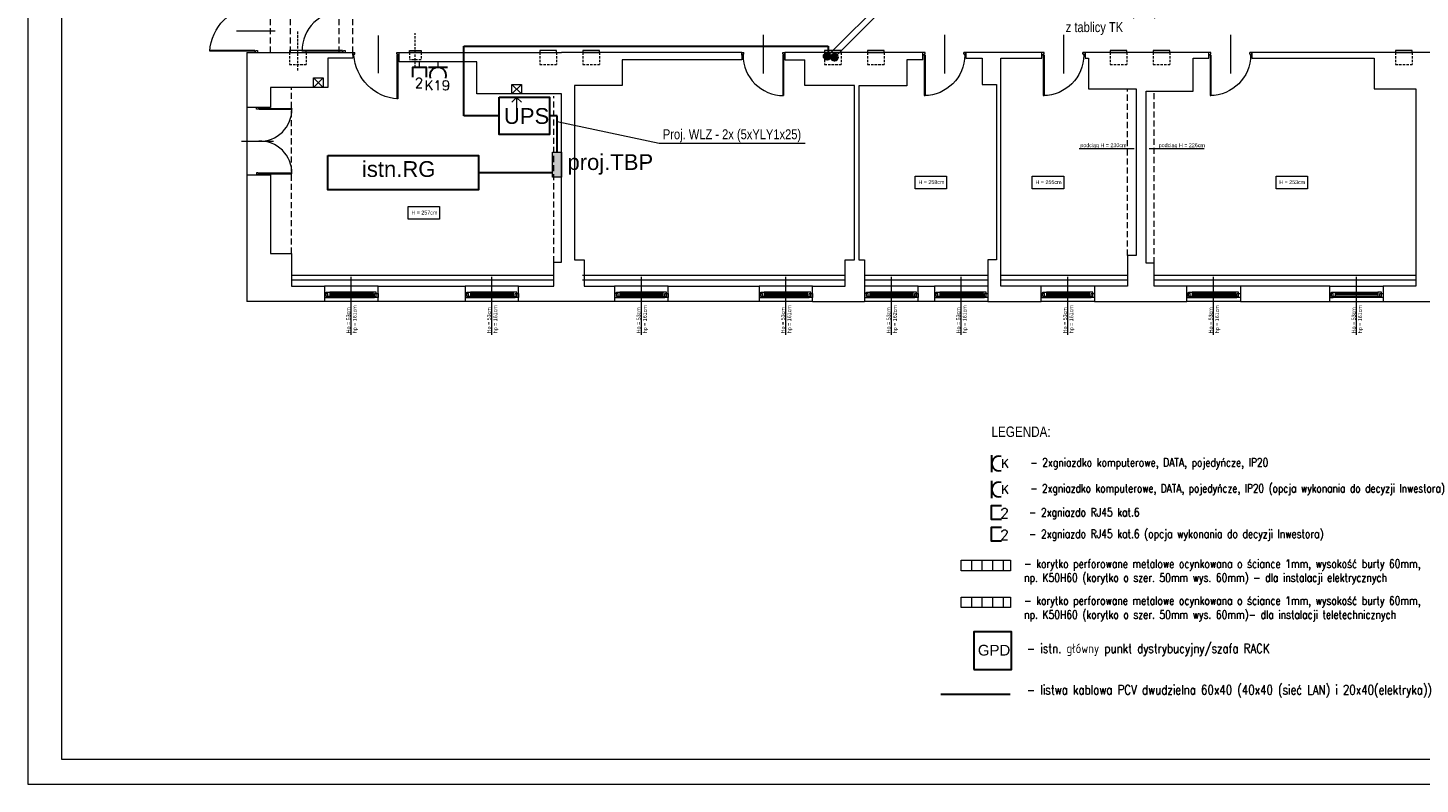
# Model space of a CAD drawing. Header units: millimetres. Extents: x 1468 to 6168, y 2353 to 26545.
# Tile 1 of 29: x 1468 to 4381, y 2353 to 3935. Entities that reach past the tile are written whole.
import ezdxf
from ezdxf.enums import TextEntityAlignment as Align

# ---------------------------------------------------------------- set-up
doc = ezdxf.new("R2010")
doc.units = ezdxf.units.MM
doc.linetypes.add('HIDDENX2', pattern=[19.05, 12.7, -6.35])
doc.linetypes.add('JIS_02_2.0', pattern=[3, 2, -1])
doc.layers.get('0').update_dxf_attribs({"lineweight": 0})
for name, color, linetype, lineweight in [('+ INSTALACJE', 7, 'Continuous', 0), ('+ okna', 7, 'Continuous', 0), ('+ podciąg', 7, 'JIS_02_2.0', 0), ('+ ściany', 7, 'Continuous', 0), ('+okna', 7, 'Continuous', 0), ('+WENTYLACJA', 7, 'Continuous', 0), ('+widok', 7, 'Continuous', 0), ('E_korytka elektryka', 10, 'Continuous', 0), ('EL_Access_point', 170, 'Continuous', 30), ('EL_GNIAZDKA', 10, 'Continuous', 30), ('EL_GNIAZDKA_TXT', 10, 'Continuous', 25), ('EL_PEL', 170, 'Continuous', 30), ('EL_PEL_TEKST', 170, 'Continuous', 25), ('EL_TABLICE', 10, 'Continuous', 0), ('elektryka', 10, 'Continuous', 30), ('opis (model)', 7, 'Continuous', 0), ('SNW_TXT', 255, 'Continuous', 20), ('STRZAŁKI', 10, 'Continuous', 0)]:
    doc.layers.add(name, color=color, linetype=linetype, lineweight=lineweight)
doc.layers.add('EL_OBRAMOWANIE', color=80, linetype='Continuous', lineweight=0, plot=False)
doc.layers.add('EL_POMOC', color=10, linetype='Continuous', lineweight=0, plot=False)
doc.styles.add('BPLL Arial', font='arial.ttf', dxfattribs={"width": 0.8})
doc.styles.add('ROMANS', font='ROMANS', dxfattribs={"width": 0.7})
doc.styles.get("Standard").update_dxf_attribs({"font": 'arial.ttf'})

# ---------------------------------------------------------------- blocks, each defined once
blk = doc.blocks.new('100')
at = {"color": 0}
for p, q in [((-55, 36.3), (-55, -44.7)), ((-95.5, -0.6), (-100, -0.6)), ((-100, -6), (-100, -0.6)), ((-95.5, -6), (-100, -6)), ((-95.5, -4.2), (-97.3, -4.2)), ((-97.3, -6), (-97.3, -4.2)), ((-97.3, -6), (-97.3, -100.6)), ((-95.5, -4.2), (-95.5, -0.6)), ((-95.5, -6), (-95.5, -100.6)), ((0, -0.6), (-4.5, -0.6)), ((-4.5, -4.2), (-4.5, -0.6)), ((-2.7, -4.2), (-4.5, -4.2)), ((-2.7, -6), (-2.7, -4.2)), ((0, -6), (-2.7, -6)), ((0, -6), (0, -0.6)), ((-97.3, -100.6), (-95.5, -100.6))]:
    blk.add_line(p, q, dxfattribs=at)
blk.add_arc((-103.7, 0.4), 101.2, 273.5997, 356.4003, dxfattribs=at)
blk = doc.blocks.new('DR')
at = {"color": 0}
for p, q in [((-5.4, -4.5), (-5.4, 0)), ((0, -4.5), (0, 0)), ((-5.4, -2.7), (-90, -2.7)), ((-90, -2.7), (-90, -4.5)), ((-5.4, -4.5), (-90, -4.5)), ((-5.4, -2.7), (-3.6, -2.7)), ((-3.6, -4.5), (-3.6, -2.7)), ((-3.6, -4.5), (0, -4.5)), ((-5.4, -87.3), (-5.4, -90.7)), ((-5.4, -87.3), (-3.6, -87.3)), ((-3.6, -87.3), (-3.6, -85.5)), ((-3.6, -85.5), (0, -85.5)), ((0, -85.5), (0, -92.5)), ((35.1, -89), (-45.9, -89)), ((-5.4, -90.7), (-3.6, -90.7)), ((-3.6, -90.7), (-3.6, -92.5)), ((-3.6, -92.5), (0, -92.5)), ((-5.4, -173.5), (-90, -173.5)), ((-90, -175.3), (-90, -173.5)), ((-5.4, -173.5), (-5.4, -178)), ((-3.6, -173.5), (-3.6, -175.3)), ((-3.6, -173.5), (0, -173.5)), ((0, -173.5), (0, -178)), ((-5.4, -175.3), (-90, -175.3)), ((-5.4, -175.3), (-3.6, -175.3)), ((-5.4, -178), (0, -178))]:
    blk.add_line(p, q, dxfattribs=at)
for centre, start, end in [((-5.4, -2.7), 180, 270), ((-5.4, -175.3), 90, 180)]:
    blk.add_arc(centre, 84.6, start, end, dxfattribs=at)
blk = doc.blocks.new('drzwi')
at = {"color": 0}
for p, q in [((-45, 42.3), (-45, -38.7)), ((-90, 5.4), (-85.5, 5.4)), ((-90, 0), (-90, 5.4)), ((-90, 0), (-87.3, 0)), ((-87.3, 0), (-87.3, 1.8)), ((-87.3, 1.8), (-85.5, 1.8)), ((-85.5, 1.8), (-85.5, 5.4)), ((-4.5, 5.4), (0, 5.4)), ((-4.5, 1.8), (-4.5, 5.4)), ((-4.5, 1.8), (-2.7, 1.8)), ((-4.5, 0), (-4.5, -84.6)), ((-4.5, 0), (0, 0)), ((-2.7, 0), (-2.7, 1.8)), ((-2.7, 0), (-2.7, -84.6)), ((0, 0), (0, 5.4)), ((-2.7, -84.6), (-4.5, -84.6))]:
    blk.add_line(p, q, dxfattribs=at)
blk.add_arc((-2.7, 0), 84.6, 180, 270, dxfattribs=at)

msp = doc.modelspace()

# ---------------------------------------------------------------- hatches: boundary and pattern name
at = {"layer": 'E_korytka elektryka'}
h = msp.add_hatch(dxfattribs=at)
h.set_pattern_fill('ANSI31', color=10, scale=176, angle=765, style=0)
h.set_pattern_definition([(90, (7182.913, 12878.349), (-22, 1e-11), [])])
h.paths.add_polyline_path([(3523.6, 2821.6), (3523.6, 2799.6), (3420.6, 2799.6), (3420.6, 2821.6)])
h = msp.add_hatch(dxfattribs=at)
h.set_pattern_fill('ANSI31', color=170, scale=176, angle=765, style=0)
h.set_pattern_definition([(90, (7182.913, 12801.072), (-22, 1e-11), [])])
h.paths.add_polyline_path([(3523.6, 2744.3), (3523.6, 2722.3), (3420.6, 2722.3), (3420.6, 2744.3)])
at = {"layer": 'EL_TABLICE'}
msp.add_hatch(color=256, dxfattribs=at).paths.add_polyline_path([(2566.1, 3622.7), (2584.8, 3622.7), (2584.8, 3675.2), (2566.1, 3675.2)])
at = {"layer": 'elektryka'}
for points in [[(3147.6, 3875.9, -1), (3133.1, 3875.9, -1)], [(3162.6, 3873.6, -1), (3148.2, 3873.6, -1)]]:
    msp.add_hatch(color=10, dxfattribs=at).paths.add_polyline_path(points)

# ---------------------------------------------------------------- linework, layer by layer
at = {"layer": '+ INSTALACJE', "linetype": 'HIDDENX2', "ltscale": 0.4}
for p, q in [((2032.8, 3846.1), (2032.8, 3929.6)), ((2015.3, 3883.7), (2015.3, 3858.7)), ((2050.3, 3883.7), (2050.3, 3858.7)), ((2539.3, 3883.7), (2539.3, 3858.7)), ((2574.3, 3883.7), (2574.3, 3858.7)), ((2629.3, 3883.7), (2629.3, 3858.7)), ((2664.3, 3883.7), (2664.3, 3858.7)), ((3134.5, 3883.7), (3134.5, 3858.7)), ((3169.5, 3883.7), (3169.5, 3858.7)), ((3224.5, 3883.7), (3224.5, 3858.7)), ((3259.5, 3883.7), (3259.5, 3858.7)), ((3732.5, 3883.7), (3732.5, 3858.7)), ((3767.5, 3883.7), (3767.5, 3858.7)), ((3822.5, 3883.7), (3822.5, 3858.7)), ((3857.5, 3883.7), (3857.5, 3858.7)), ((4329.5, 3883.7), (4329.5, 3858.7)), ((4364.5, 3883.7), (4364.5, 3858.7)), ((2015.3, 3858.7), (2050.3, 3858.7)), ((2539.3, 3858.7), (2574.3, 3858.7)), ((2629.3, 3858.7), (2664.3, 3858.7)), ((3134.5, 3858.7), (3169.5, 3858.7)), ((3224.5, 3858.7), (3259.5, 3858.7)), ((3732.5, 3858.7), (3767.5, 3858.7)), ((3822.5, 3858.7), (3857.5, 3858.7)), ((4329.5, 3858.7), (4364.5, 3858.7))]:
    msp.add_line(p, q, dxfattribs=at)
at = {"layer": '+ INSTALACJE', "color": 140, "linetype": 'HIDDENX2', "ltscale": 0.4}
for p, q in [((2278.8, 3851.9), (2278.8, 3924)), ((2266.3, 3883.7), (2266.3, 3868.7)), ((2291.3, 3883.7), (2291.3, 3868.7)), ((2291.3, 3868.7), (2266.3, 3868.7))]:
    msp.add_line(p, q, dxfattribs=at)
at = {"layer": '+ INSTALACJE'}
for points in [[(2015.3, 3883.7), (2050.3, 3883.7), (2050.3, 3887.7), (2015.3, 3887.7)], [(2539.3, 3883.7), (2574.3, 3883.7), (2574.3, 3887.7), (2539.3, 3887.7)], [(2629.3, 3883.7), (2664.3, 3883.7), (2664.3, 3887.7), (2629.3, 3887.7)], [(3134.5, 3883.7), (3169.5, 3883.7), (3169.5, 3887.7), (3134.5, 3887.7)], [(3224.5, 3883.7), (3259.5, 3883.7), (3259.5, 3887.7), (3224.5, 3887.7)], [(3732.5, 3883.7), (3767.5, 3883.7), (3767.5, 3887.7), (3732.5, 3887.7)], [(3822.5, 3883.7), (3857.5, 3883.7), (3857.5, 3887.7), (3822.5, 3887.7)], [(4329.5, 3883.7), (4364.5, 3883.7), (4364.5, 3887.7), (4329.5, 3887.7)], [(2095.8, 3668.5), (2410.8, 3668.5), (2410.8, 3596.5), (2095.8, 3596.5)]]:
    msp.add_lwpolyline(points, close=True, dxfattribs=at)
at = {"layer": '+ INSTALACJE', "color": 140}
msp.add_lwpolyline([(2291.3, 3883.7), (2266.3, 3883.7), (2266.3, 3887.7), (2291.3, 3887.7)], close=True, dxfattribs=at)
at = {"layer": '+ okna'}
for p, q in [((1946.7, 3764.9), (1946.7, 3768.7)), ((1951.1, 3768.7), (1946.7, 3768.7)), ((1949.7, 3764.9), (1946.7, 3764.9)), ((1949.7, 3764.9), (1949.7, 3766.4)), ((1951.1, 3766.4), (1949.7, 3766.4)), ((1951.1, 3764.9), (1951.1, 3768.7)), ((1951.1, 3766.4), (2020.8, 3766.4)), ((1951.1, 3764.9), (2020.8, 3764.9)), ((2020.8, 3766.4), (2020.8, 3764.9)), ((1915.5, 3698.3), (1982.2, 3698.3)), ((1946.7, 3631.7), (1946.7, 3628)), ((1949.7, 3631.7), (1946.7, 3631.7)), ((1951.1, 3628), (1946.7, 3628)), ((1949.7, 3631.7), (1949.7, 3630.2)), ((1951.1, 3630.2), (1949.7, 3630.2)), ((1951.1, 3631.7), (2020.8, 3631.7)), ((1951.1, 3631.7), (1951.1, 3628)), ((1951.1, 3630.2), (2020.8, 3630.2)), ((2020.8, 3630.2), (2020.8, 3631.7)), ((2200.8, 3395), (2088.8, 3395)), ((2189.7, 3382.4), (2099.9, 3382.4)), ((2099.9, 3380.1), (2189.7, 3380.1)), ((2494.8, 3395), (2382.8, 3395)), ((2483.7, 3382.4), (2393.9, 3382.4)), ((2393.9, 3380.1), (2483.7, 3380.1)), ((2807.8, 3395), (2695.8, 3395)), ((2796.7, 3382.4), (2706.9, 3382.4)), ((2706.9, 3380.1), (2796.7, 3380.1)), ((3109.8, 3395), (2997.8, 3395)), ((3098.7, 3382.4), (3008.9, 3382.4)), ((3008.9, 3380.1), (3098.7, 3380.1)), ((3330.8, 3395), (3218.8, 3395)), ((3325.2, 3382.4), (3229.9, 3382.4)), ((3229.9, 3380.1), (3319.7, 3380.1)), ((3476.8, 3395), (3364.8, 3395)), ((3471.2, 3382.4), (3375.9, 3382.4)), ((3375.9, 3380.1), (3465.7, 3380.1)), ((3699.8, 3395), (3587.8, 3395)), ((3694.2, 3382.4), (3598.9, 3382.4)), ((3598.9, 3380.1), (3688.7, 3380.1)), ((4004.8, 3395), (3892.8, 3395)), ((3999.2, 3382.4), (3903.9, 3382.4)), ((3903.9, 3380.1), (3993.7, 3380.1)), ((4191.8, 3395), (4303.8, 3395)), ((4197.4, 3382.4), (4292.7, 3382.4)), ((4292.7, 3380.1), (4202.9, 3380.1)), ((2200.8, 3363), (2088.8, 3363)), ((2096.1, 3371.1), (2193.5, 3371.1)), ((2099.9, 3378.1), (2189.7, 3378.1)), ((2099.9, 3376.1), (2189.7, 3376.1)), ((2189.7, 3373.6), (2099.9, 3373.6)), ((2494.8, 3363), (2382.8, 3363)), ((2390.1, 3371.1), (2487.5, 3371.1)), ((2393.9, 3378.1), (2483.7, 3378.1)), ((2393.9, 3376.1), (2483.7, 3376.1)), ((2483.7, 3373.6), (2393.9, 3373.6)), ((2807.8, 3363), (2695.8, 3363)), ((2703.1, 3371.1), (2800.5, 3371.1)), ((2706.9, 3378.1), (2796.7, 3378.1)), ((2706.9, 3376.1), (2796.7, 3376.1)), ((2796.7, 3373.6), (2706.9, 3373.6)), ((3109.8, 3363), (2997.8, 3363)), ((3005.1, 3371.1), (3102.5, 3371.1)), ((3008.9, 3378.1), (3098.7, 3378.1)), ((3008.9, 3376.1), (3098.7, 3376.1)), ((3098.7, 3373.6), (3008.9, 3373.6)), ((3330.8, 3363), (3218.8, 3363)), ((3226.1, 3371.1), (3323.5, 3371.1)), ((3229.9, 3378.1), (3319.7, 3378.1)), ((3229.9, 3376.1), (3319.7, 3376.1)), ((3325.2, 3373.6), (3229.9, 3373.6)), ((3476.8, 3363), (3364.8, 3363)), ((3372.1, 3371.1), (3469.5, 3371.1)), ((3375.9, 3378.1), (3465.7, 3378.1)), ((3375.9, 3376.1), (3465.7, 3376.1)), ((3471.2, 3373.6), (3375.9, 3373.6)), ((3699.8, 3363), (3587.8, 3363)), ((3595.1, 3371.1), (3692.5, 3371.1)), ((3598.9, 3378.1), (3688.7, 3378.1)), ((3598.9, 3376.1), (3688.7, 3376.1)), ((3694.2, 3373.6), (3598.9, 3373.6)), ((4004.8, 3363), (3892.8, 3363)), ((3900.1, 3371.1), (3997.5, 3371.1)), ((3903.9, 3378.1), (3993.7, 3378.1)), ((3903.9, 3376.1), (3993.7, 3376.1)), ((3999.2, 3373.6), (3903.9, 3373.6)), ((4191.8, 3363), (4303.8, 3363)), ((4197.4, 3373.6), (4292.7, 3373.6)), ((4296.5, 3371.1), (4199.1, 3371.1)), ((4292.7, 3378.1), (4202.9, 3378.1)), ((4292.7, 3376.1), (4202.9, 3376.1))]:
    msp.add_line(p, q, dxfattribs=at)
for points in [[(2096.1, 3379.9), (2088.8, 3379.9), (2088.8, 3371.1), (2096.1, 3371.1)], [(2092.4, 3382.4), (2099.9, 3382.4), (2099.9, 3373.6), (2092.4, 3373.6)], [(2197.2, 3382.4), (2189.7, 3382.4), (2189.7, 3373.6), (2197.2, 3373.6)], [(2193.5, 3379.9), (2200.8, 3379.9), (2200.8, 3371.1), (2193.5, 3371.1)], [(2390.1, 3379.9), (2382.8, 3379.9), (2382.8, 3371.1), (2390.1, 3371.1)], [(2386.4, 3382.4), (2393.9, 3382.4), (2393.9, 3373.6), (2386.4, 3373.6)], [(2491.2, 3382.4), (2483.7, 3382.4), (2483.7, 3373.6), (2491.2, 3373.6)], [(2487.5, 3379.9), (2494.8, 3379.9), (2494.8, 3371.1), (2487.5, 3371.1)], [(2703.1, 3379.9), (2695.8, 3379.9), (2695.8, 3371.1), (2703.1, 3371.1)], [(2699.4, 3382.4), (2706.9, 3382.4), (2706.9, 3373.6), (2699.4, 3373.6)], [(2804.2, 3382.4), (2796.7, 3382.4), (2796.7, 3373.6), (2804.2, 3373.6)], [(2800.5, 3379.9), (2807.8, 3379.9), (2807.8, 3371.1), (2800.5, 3371.1)], [(3005.1, 3379.9), (2997.8, 3379.9), (2997.8, 3371.1), (3005.1, 3371.1)], [(3001.4, 3382.4), (3008.9, 3382.4), (3008.9, 3373.6), (3001.4, 3373.6)], [(3106.2, 3382.4), (3098.7, 3382.4), (3098.7, 3373.6), (3106.2, 3373.6)], [(3102.5, 3379.9), (3109.8, 3379.9), (3109.8, 3371.1), (3102.5, 3371.1)], [(3226.1, 3379.9), (3218.8, 3379.9), (3218.8, 3371.1), (3226.1, 3371.1)], [(3222.4, 3382.4), (3229.9, 3382.4), (3229.9, 3373.6), (3222.4, 3373.6)], [(3327.2, 3382.4), (3319.7, 3382.4), (3319.7, 3373.6), (3327.2, 3373.6)], [(3323.5, 3379.9), (3330.8, 3379.9), (3330.8, 3371.1), (3323.5, 3371.1)], [(3372.1, 3379.9), (3364.8, 3379.9), (3364.8, 3371.1), (3372.1, 3371.1)], [(3368.4, 3382.4), (3375.9, 3382.4), (3375.9, 3373.6), (3368.4, 3373.6)], [(3473.2, 3382.4), (3465.7, 3382.4), (3465.7, 3373.6), (3473.2, 3373.6)], [(3469.5, 3379.9), (3476.8, 3379.9), (3476.8, 3371.1), (3469.5, 3371.1)], [(3595.1, 3379.9), (3587.8, 3379.9), (3587.8, 3371.1), (3595.1, 3371.1)], [(3591.4, 3382.4), (3598.9, 3382.4), (3598.9, 3373.6), (3591.4, 3373.6)], [(3696.2, 3382.4), (3688.7, 3382.4), (3688.7, 3373.6), (3696.2, 3373.6)], [(3692.5, 3379.9), (3699.8, 3379.9), (3699.8, 3371.1), (3692.5, 3371.1)], [(3900.1, 3379.9), (3892.8, 3379.9), (3892.8, 3371.1), (3900.1, 3371.1)], [(3896.4, 3382.4), (3903.9, 3382.4), (3903.9, 3373.6), (3896.4, 3373.6)], [(4001.2, 3382.4), (3993.7, 3382.4), (3993.7, 3373.6), (4001.2, 3373.6)], [(3997.5, 3379.9), (4004.8, 3379.9), (4004.8, 3371.1), (3997.5, 3371.1)], [(4199.1, 3379.9), (4191.8, 3379.9), (4191.8, 3371.1), (4199.1, 3371.1)], [(4195.4, 3382.4), (4202.9, 3382.4), (4202.9, 3373.6), (4195.4, 3373.6)], [(4300.2, 3382.4), (4292.7, 3382.4), (4292.7, 3373.6), (4300.2, 3373.6)], [(4296.5, 3379.9), (4303.8, 3379.9), (4303.8, 3371.1), (4296.5, 3371.1)]]:
    msp.add_lwpolyline(points, close=True, dxfattribs=at)
for centre, start, end in [((1953.6, 3765.4), 267.8969, 0.871), ((1953.6, 3631.2), 359.129, 92.1031)]:
    msp.add_arc(centre, 67.2, start, end, dxfattribs=at)
at = {"layer": '+ podciąg', "linetype": 'HIDDENX2'}
for p, q in [((1975.8, 3883.7), (1975.8, 4061.7)), ((2017.8, 3883.7), (2017.8, 4061.7)), ((2119.8, 3883.7), (2119.8, 4061.7)), ((2147.8, 3883.7), (2147.8, 4061.7))]:
    msp.add_line(p, q, dxfattribs=at)
for points in [[(2019.8, 3463), (2019.8, 3810.7)], [(2568.8, 3445), (2568.8, 3792.7)], [(3768.8, 3459), (3768.8, 3807.7)], [(3824.8, 3443), (3824.8, 3803)]]:
    msp.add_lwpolyline(points, dxfattribs=at)
at = {"layer": '+ ściany'}
for p, q in [((2244.8, 3864), (2244.8, 3883.7)), ((3340.8, 3868.7), (3340.8, 3883.7)), ((4541.8, 3883.7), (4028.8, 3883.7)), ((4028.8, 3883.7), (4028.8, 3871.7)), ((2407.8, 3864), (2244.8, 3864)), ((2407.8, 3797), (2407.8, 3864)), ((3679.8, 3871.7), (3686.8, 3871.7)), ((3686.8, 3871.7), (3686.8, 3807.7)), ((2584.8, 3797), (2407.8, 3797)), ((2584.8, 3445), (2584.8, 3797)), ((3686.8, 3807.7), (3786.8, 3807.7)), ((3786.8, 3807.7), (3786.8, 3459)), ((1926.4, 3768.7), (1926.4, 3628)), ((2568.8, 3395), (2568.8, 3445)), ((2568.8, 3445), (2584.8, 3445)), ((3786.8, 3459), (3768.8, 3459)), ((3768.8, 3459), (3768.8, 3395)), ((2494.8, 3363), (2494.8, 3395)), ((2494.8, 3395), (2568.8, 3395)), ((2807.8, 3363), (2807.8, 3395)), ((3109.8, 3363), (3109.8, 3395)), ((3109.8, 3363), (3218.8, 3363))]:
    msp.add_line(p, q, dxfattribs=at)
for points in [[(1926.4, 3883.7), (2131.8, 3883.7), (2147.8, 3883.7), (2147.8, 3871.7)], [(1926.4, 3883.7), (1926.4, 3768.7)], [(2244.8, 3883.7), (2584.8, 3883.7)], [(2961.8, 3883.7), (2961.8, 3868.7), (2711.8, 3868.7), (2711.8, 3814.7), (2611.8, 3814.7), (2611.8, 3449.7), (2631.8, 3449.7), (2631.8, 3395), (2695.8, 3395), (2695.8, 3363), (2494.8, 3363)], [(2961.8, 3883.7), (2584.8, 3883.7)], [(3340.8, 3883.7), (3051.8, 3883.7), (3051.8, 3868.7), (3093.8, 3868.7)], [(3589.8, 3883.7), (3430.8, 3883.7), (3430.8, 3871.7), (3464.8, 3871.7)], [(3503.8, 3871.7), (3589.8, 3871.7), (3589.8, 3883.7)], [(3938.8, 3883.7), (3679.8, 3883.7), (3679.8, 3871.7), (3686.8, 3871.7)], [(3905.8, 3871.7), (3938.8, 3871.7), (3938.8, 3883.7)], [(2147.8, 3871.7), (2095.8, 3871.7), (2095.8, 3810.7), (1975.8, 3810.7), (1975.8, 3768.7), (1950.8, 3768.7), (1926.4, 3768.7)], [(3177.8, 3449.7), (3197.8, 3449.7), (3197.8, 3814.7), (3093.8, 3814.7), (3093.8, 3868.7)], [(3340.8, 3868.7), (3306.8, 3868.7), (3306.8, 3813.7), (3206.8, 3813.7), (3206.8, 3449.7), (3218.8, 3449.7), (3218.8, 3363)], [(3430.8, 3871.7), (3464.8, 3871.7), (3464.8, 3816.7), (3494.8, 3816.7)], [(3587.8, 3363), (3587.8, 3395), (3503.8, 3395), (3503.8, 3456), (3503.8, 3871.7)], [(3892.8, 3363), (3892.8, 3395), (3824.8, 3395), (3824.8, 3443), (3807.8, 3443), (3807.8, 3803), (3905.8, 3803), (3905.8, 3871.7)], [(4028.8, 3871.7), (4284.8, 3871.7), (4284.8, 3807.7), (4371.8, 3807.7)], [(3494.8, 3816.7), (3494.8, 3449.7), (3476.8, 3449.7), (3476.8, 3363), (3587.8, 3363)], [(4371.8, 3807.7), (4371.8, 3395), (4303.8, 3395), (4303.8, 3363), (4468.8, 3363)], [(1926.4, 3628), (1975.8, 3628), (1975.8, 3463), (2019.8, 3463), (2019.8, 3395), (2088.8, 3395), (2088.8, 3363)], [(1926.4, 3628), (1926.4, 3363)], [(3109.8, 3395), (3177.8, 3395), (3177.8, 3449.7)], [(2200.8, 3363), (2200.8, 3395), (2382.8, 3395), (2382.8, 3363), (2200.8, 3363)], [(2807.8, 3395), (2997.8, 3395), (2997.8, 3363), (2807.8, 3363)], [(3330.8, 3363), (3330.8, 3395), (3364.8, 3395), (3364.8, 3363), (3330.8, 3363)], [(3768.8, 3395), (3699.8, 3395), (3699.8, 3363), (3892.8, 3363)], [(4191.8, 3363), (4191.8, 3395), (4004.8, 3395), (4004.8, 3363), (4191.8, 3363)], [(2088.8, 3363), (1926.4, 3363)]]:
    msp.add_lwpolyline(points, dxfattribs=at)
at = {"layer": '+okna'}
for p, q in [((2144.8, 3292.8), (2144.8, 3414.1)), ((2438.8, 3292.8), (2438.8, 3414.1)), ((2751.8, 3292.8), (2751.8, 3414.1)), ((3053.8, 3292.8), (3053.8, 3414.1)), ((3274.8, 3292.8), (3274.8, 3414.1)), ((3420.8, 3292.8), (3420.8, 3414.1)), ((3643.8, 3292.8), (3643.8, 3414.1)), ((3948.8, 3292.8), (3948.8, 3414.1)), ((4247.8, 3292.8), (4247.8, 3414.1))]:
    msp.add_line(p, q, dxfattribs=at)
for points in [[(3324.4, 3625), (3390.3, 3625), (3390.3, 3598.8), (3324.4, 3598.8)], [(3569.4, 3625), (3635.3, 3625), (3635.3, 3598.8), (3569.4, 3598.8)], [(4079.4, 3625), (4145.3, 3625), (4145.3, 3598.8), (4079.4, 3598.8)], [(2263.8, 3561.3), (2329.6, 3561.3), (2329.6, 3535.2), (2263.8, 3535.2)]]:
    msp.add_lwpolyline(points, close=True, dxfattribs=at)
at = {"layer": '+WENTYLACJA'}
for points in [[(2085.8, 3810.7), (2065.8, 3810.7), (2065.8, 3830.7), (2085.8, 3830.7)], [(2500.8, 3797), (2480.8, 3797), (2480.8, 3817), (2500.8, 3817)]]:
    msp.add_lwpolyline(points, close=True, dxfattribs=at)
for points in [[(2065.8, 3830.7), (2085.8, 3810.7), (2065.8, 3810.7), (2085.8, 3830.7)], [(2480.8, 3817), (2500.8, 3797), (2480.8, 3797), (2500.8, 3817)], [(2480.8, 3779.8), (2490.8, 3789.8), (2500.8, 3779.8)], [(2490.8, 3789.8), (2490.8, 3755.6)]]:
    msp.add_lwpolyline(points, dxfattribs=at)
at = {"layer": '+widok'}
for p, q in [((2019.8, 3418), (2568.8, 3418)), ((2019.8, 3408), (2568.8, 3408)), ((2628.8, 3418), (3177.8, 3418)), ((2628.8, 3408), (3177.8, 3408)), ((3218.8, 3418), (3476.8, 3418)), ((3218.8, 3408), (3476.8, 3408)), ((3503.8, 3418), (3768.8, 3418)), ((3503.8, 3408), (3768.8, 3408)), ((3824.8, 3418), (4371.8, 3418)), ((3824.8, 3408), (4371.8, 3408))]:
    msp.add_line(p, q, dxfattribs=at)
at = {"layer": 'E_korytka elektryka', "color": 10}
msp.add_lwpolyline([(3523.6, 2821.6), (3523.6, 2799.6), (3420.6, 2799.6), (3420.6, 2821.6)], close=True, dxfattribs=at)
at = {"layer": 'E_korytka elektryka', "color": 170}
msp.add_lwpolyline([(3523.6, 2744.3), (3523.6, 2722.3), (3420.6, 2722.3), (3420.6, 2744.3)], close=True, dxfattribs=at)
at = {"layer": 'EL_Access_point'}
msp.add_lwpolyline([(3447.5, 2593.1), (3526.3, 2593.1), (3526.3, 2671.9), (3447.5, 2671.9)], close=True, dxfattribs=at)
at = {"layer": 'EL_GNIAZDKA', "color": 10}
msp.add_line((2346.3, 3852.7), (2306.4, 3852.7), dxfattribs=at)
at = {"layer": 'EL_GNIAZDKA'}
msp.add_line((3484.5, 3041.6), (3484.5, 3005.9), dxfattribs=at)
at = {"layer": 'EL_GNIAZDKA', "color": 212}
msp.add_line((3484.5, 2987.4), (3484.5, 2951.7), dxfattribs=at)
at = {"layer": 'EL_GNIAZDKA', "color": 10}
msp.add_arc((2326.3, 3835.4), 17.3, 342.6624, 197.3376, dxfattribs=at)
at = {"layer": 'EL_GNIAZDKA'}
msp.add_arc((3499.9, 3023.8), 15.4, 72.6624, 287.3376, dxfattribs=at)
at = {"layer": 'EL_GNIAZDKA', "color": 212}
msp.add_arc((3499.9, 2969.6), 15.4, 72.6624, 287.3376, dxfattribs=at)
at = {"layer": 'EL_OBRAMOWANIE', "color": 1}
for points in [[(6168.2, 5323.1), (1468.2, 5323.1), (1468.2, 2353.1), (6168.2, 2353.1)], [(1538.6, 5271.8), (1538.6, 2405.1), (6096, 2405.1), (6096, 5271.8)]]:
    msp.add_lwpolyline(points, close=True, dxfattribs=at)
at = {"layer": 'EL_PEL', "color": 170}
msp.add_lwpolyline([(2302.5, 3832.3), (2302.5, 3852.7), (2273.1, 3852.7), (2273.1, 3832.3)], dxfattribs=at)
at = {"layer": 'EL_PEL'}
msp.add_lwpolyline([(3504.9, 2906.6), (3484.5, 2906.6), (3484.5, 2935.9), (3504.9, 2935.9)], dxfattribs=at)
at = {"layer": 'EL_PEL', "color": 130}
msp.add_lwpolyline([(3504.9, 2861.4), (3484.5, 2861.4), (3484.5, 2890.8), (3504.9, 2890.8)], dxfattribs=at)
at = {"layer": 'EL_POMOC', "color": 1}
for p, q in [((2287.8, 3852.7), (2287.8, 3864)), ((2326.3, 3852.7), (2326.3, 3864))]:
    msp.add_line(p, q, dxfattribs=at)
at = {"layer": 'EL_TABLICE'}
msp.add_lwpolyline([(2566.1, 3622.7), (2566.1, 3675.2), (2584.8, 3675.2), (2584.8, 3622.7)], close=True, dxfattribs=at)
at = {"layer": 'elektryka'}
for p, q in [((2380.5, 3751.4), (2380.5, 3896.8)), ((2380.5, 3896.8), (3142.8, 3896.8)), ((3142.8, 3896.8), (3142.8, 3871.5)), ((2454.2, 3751.4), (2380.5, 3751.4)), ((2575.5, 3751.4), (2559.5, 3751.4)), ((2575.5, 3675.2), (2575.5, 3751.4)), ((2410.8, 3632.5), (2566.1, 3632.5))]:
    msp.add_line(p, q, dxfattribs=at)
at = {"layer": 'elektryka', "color": 86}
msp.add_line((3523.3, 2540.9), (3378, 2540.9), dxfattribs=at)
at = {"layer": 'elektryka'}
for points in [[(2454.2, 3790.5), (2559.5, 3790.5), (2559.5, 3712.4), (2454.2, 3712.4)], [(2095.8, 3668.5), (2410.8, 3668.5), (2410.8, 3596.5), (2095.8, 3596.5)]]:
    msp.add_lwpolyline(points, close=True, dxfattribs=at)
at = {"layer": 'elektryka', "color": 10}
for centre in [(3140.3, 3875.9), (3155.4, 3873.6)]:
    msp.add_circle(centre, 7.24, dxfattribs=at)
at = {"layer": 'opis (model)', "color": 1}
for p, q in [((3667.9, 3683.1), (3782.8, 3683.1)), ((3814, 3683.1), (3928.9, 3683.1))]:
    msp.add_line(p, q, dxfattribs=at)
at = {"layer": 'STRZAŁKI', "color": 10}
for p, q in [((3836.1, 4571.6), (3140.3, 3875.9)), ((3851.2, 4569.4), (3155.4, 3873.6))]:
    msp.add_line(p, q, dxfattribs=at)
at = {"layer": 'STRZAŁKI'}
for p, q in [((2788.9, 3693.1), (2575.5, 3738.8)), ((3094.4, 3693.2), (2788.9, 3693.1))]:
    msp.add_line(p, q, dxfattribs=at)

# ---------------------------------------------------------------- block references
at = {"layer": '+ okna'}
for name, p in [('DR', (2131.8, 4061.7)), ('drzwi', (3051.8, 3878.3))]:
    msp.add_blockref(name, p, dxfattribs=at)
at = {"layer": '+ okna', "xscale": -1, "rotation": 270}
msp.add_blockref('100', (1949.4, 3983.7), dxfattribs=at)
at = {"layer": '+ okna', "xscale": -0.9699999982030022, "yscale": 0.9699999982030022, "zscale": 0.9699999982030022}
msp.add_blockref('100', (2147.8, 3884.2), dxfattribs=at)
at = {"layer": '+ okna', "xscale": -1}
for p in [(3340.8, 3878.3), (3589.8, 3878.3), (3938.8, 3878.3)]:
    msp.add_blockref('drzwi', p, dxfattribs=at)

# ---------------------------------------------------------------- texts
at = {"layer": '+okna', "char_height": 8, "attachment_point": 1}
for s, insert in [('H = 258cm', (3331.3, 3616.5)), ('H = 255cm', (3576.3, 3616.5)), ('H = 253cm', (4086.2, 3616.5)), ('H = 257cm', (2270.6, 3552.8))]:
    msp.add_mtext_dynamic_manual_height_columns(s, width=108.332, gutter_width=12.5, heights=[0], dxfattribs=dict(at, insert=insert))
at = {"layer": '+okna', "char_height": 8, "attachment_point": 1, "rotation": 90}
for s, insert in [('Ho = 53cm\\Php = 161cm', (2134.8, 3296.3)), ('Ho = 53cm\\Php = 161cm', (2428.8, 3296.3)), ('Ho = 53cm\\Php = 161cm', (2741.8, 3296.3)), ('Ho = 53cm\\Php = 161cm', (3043.8, 3296.3)), ('Ho = 53cm\\Php = 162cm', (3264.8, 3296.3)), ('Ho = 53cm\\Php = 161cm', (3410.8, 3296.3)), ('Ho = 53cm\\Php = 161cm', (3633.8, 3296.3)), ('Ho = 53cm\\Php = 161cm', (3938.8, 3296.3)), ('Ho = 53cm\\Php = 161cm', (4237.8, 3296.3))]:
    msp.add_mtext_dynamic_manual_height_columns(s, width=108.332, gutter_width=12.5, heights=[0], dxfattribs=dict(at, insert=insert))
at = {"layer": 'EL_Access_point', "insert": (3455.7, 2644.5), "char_height": 22.4, "width": 2984.964, "attachment_point": 1}
msp.add_mtext('{\\fArial|b0|i0|c238|p34;GPD}', dxfattribs=at)
at = {"layer": 'EL_GNIAZDKA_TXT', "color": 10, "style": 'ROMANS'}
msp.add_text('K19', height=20.48, dxfattribs=at).set_placement((2324.9, 3814.9), align=Align.MIDDLE_CENTER)
at = {"layer": 'EL_GNIAZDKA_TXT', "style": 'ROMANS'}
msp.add_text('K', height=18.3, dxfattribs=at).set_placement((3504.1, 3014.7))
at = {"layer": 'EL_GNIAZDKA_TXT', "color": 212, "style": 'ROMANS'}
msp.add_text('K', height=18.3, dxfattribs=at).set_placement((3504.1, 2960.5))
at = {"layer": 'EL_PEL_TEKST', "color": 170, "style": 'ROMANS'}
msp.add_text('2', height=20.5, dxfattribs=at).set_placement((2286.6, 3820.3), align=Align.MIDDLE_CENTER)
at = {"layer": 'EL_PEL_TEKST', "style": 'ROMANS'}
msp.add_text('2', height=20.5, dxfattribs=at).set_placement((3502.6, 2909.7))
at = {"layer": 'EL_PEL_TEKST', "color": 130, "style": 'ROMANS'}
msp.add_text('2', height=20.5, dxfattribs=at).set_placement((3502.6, 2864.5))
at = {"layer": 'EL_TABLICE', "char_height": 33, "width": 116.976, "attachment_point": 5}
for s, insert in [('UPS', (2511.6, 3750.7)), ('proj.TBP', (2686.7, 3649.5)), ('istn.RG', (2244, 3639.7))]:
    msp.add_mtext(s, dxfattribs=dict(at, insert=insert))
at = {"layer": 'elektryka', "attachment_point": 1, "style": 'BPLL Arial'}
for s, insert, char_height, width in [('YDYżo3x2,5 (K19) \\Pz tablicy TK', (3639.4, 3981.9), 20.8, 414.636), ('Proj. WLZ - 2x (5xYLY1x25) ', (2796.6, 3723.1), 20.8, 414.636), ('{\\C2;LEGENDA:}', (3484.2, 3101.3), 21.879, 795.576)]:
    msp.add_mtext(s, dxfattribs=dict(at, insert=insert, char_height=char_height, width=width))
at = {"layer": 'opis (model)', "color": 1, "char_height": 8, "attachment_point": 1}
for s, insert in [('podciąg H = 230cm', (3670, 3693.7)), ('podciąg H = 226cm', (3834, 3693.7))]:
    msp.add_mtext_dynamic_manual_height_columns(s, width=108.332, gutter_width=12.5, heights=[0], dxfattribs=dict(at, insert=insert))
at = {"layer": 'SNW_TXT', "color": 10, "attachment_point": 1}
for s, insert, char_height, width in [('{\\Fsimplex|c238;\\W0.8;- 2xgniazdko komputerowe, DATA, pojedyńcze, IP20}', (3565.1, 3034.9), 17.486, 695.839), ('{\\Fsimplex|c238;\\W0.8;\\C170;- 2xgniazdo RJ45 kat.6}', (3562.5, 2930.7), 17.486, 2041.995), ('{\\Fsimplex|c238;\\W0.8;- korytko perforowane metalowe ocynkowana o ściance 1mm, wysokość burty 60mm, \\Pnp. K50H60 (korytko o szer. 50mm wys. 60mm) - dla instalacji elektrycznych}', (3552.5, 2823), 17.486, 2041.995), ('{\\Fsimplex|c238;\\W0.8;\\C170;- korytko perforowane metalowe ocynkowana o ściance 1mm, wysokość burty 60mm, \\Pnp. K50H60 (korytko o szer. 50mm wys. 60mm)- dla instalacji teletechnicznych}', (3552.5, 2745.7), 17.4859, 2041.995), ('{\\Fsimplex|c238;\\W0.8;\\C170;- istn. główny punkt dystrybucyjny/szafa RACK}', (3557.9, 2646.8), 19.584, 1782.283)]:
    msp.add_mtext(s, dxfattribs=dict(at, insert=insert, char_height=char_height, width=width))
at = {"layer": 'SNW_TXT', "color": 212, "insert": (3565.1, 2980.7), "char_height": 17.4859, "width": 1084.647, "attachment_point": 1}
msp.add_mtext('{\\Fsimplex|c238;\\W0.8;- 2xgniazdko komputerowe, DATA, pojedyńcze, IP20 (opcja wykonania do decyzji Inwestora)}', dxfattribs=at)
at = {"layer": 'SNW_TXT', "color": 130, "insert": (3562.5, 2885.5), "char_height": 17.486, "width": 2041.995, "attachment_point": 1}
msp.add_mtext('{\\Fsimplex|c238;\\W0.8;- 2xgniazdo RJ45 kat.6 (opcja wykonania do decyzji Inwestora)}', dxfattribs=at)
at = {"layer": 'SNW_TXT', "color": 86, "insert": (3557.9, 2560.3), "char_height": 19.584, "width": 1782.283, "attachment_point": 1}
msp.add_mtext('{\\Fsimplex|c238;\\W0.8;- listwa kablowa PCV dwudzielna 60x40 (40x40 (sieć LAN) i 20x40(elektryka))  }', dxfattribs=at)

doc.saveas('drawing.dxf')
